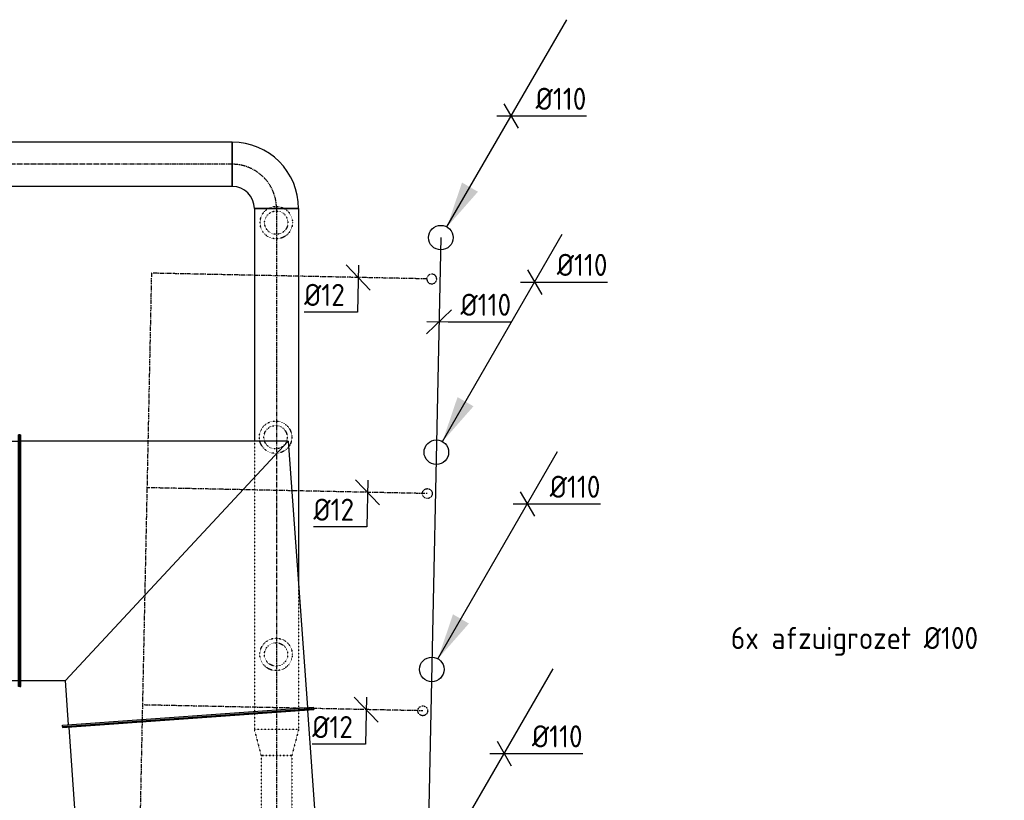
# Model space of a CAD drawing. Header units: millimetres. Extents: x -17664 to 48661, y -98 to 70975.
# Tile 37 of 62: x 28073 to 32083, y 23237 to 26416. Entities that reach past the tile are written whole.
import ezdxf

# ---------------------------------------------------------------- set-up
doc = ezdxf.new("R2010")
doc.units = ezdxf.units.MM
for name, pattern in [('2322109', [10, 5, -2, 1, -2]), ('2322121', [2000, 1000, 1000]), ('2322121_a', [2000, 1000, 1000]), ('2322122', [47, 40, -7]), ('CENTER2', [28.575, 19.05, -3.175, 3.175, -3.175]), ('SMALL_DASH', [1.5, 0.5, -1])]:
    doc.linetypes.add(name, pattern=pattern)
for name, color, linetype in [('WL521---', 4, '2322122'), ('WL524---', 4, '2322121'), ('WL524---_D', 4, 'Continuous'), ('WL531---', 5, '2322109'), ('WL570---_RETOUR_D', 4, 'Continuous'), ('WL570---_RETOUR_HL', 1, 'CENTER2'), ('WL570---_RETOUR_RST', 4, 'Continuous'), ('WL570---_TOEVOER_D', 3, 'Continuous'), ('WM524---', 1, 'Continuous'), ('WM531---', 1, 'Continuous'), ('WM570---', 1, 'Continuous')]:
    doc.layers.add(name, color=color, linetype=linetype)
doc.styles.add('STABICAD-018', font='ISOCP.SHX', dxfattribs={"height": 90})

# ---------------------------------------------------------------- blocks, each defined once
blk = doc.blocks.new('*U354')
at = {"color": 0, "linetype": 'Continuous'}
for p, q in [((0, 512.5, -2725), (5, 512.5, -2725)), ((0, -512.5, -2725), (0, 512.5, -2725)), ((5, -512.5, -2725), (5, 512.5, -2725)), ((5, 487.5, -2725), (1261.9, 487.5, -2725)), ((2316.9, 487.5, -2725), (4341.3, 487.5, -2725)), ((4346.3, 512.5, -2725), (4341.3, 512.5, -2725)), ((4341.3, -512.5, -2725), (4341.3, 512.5, -2725)), ((4346.3, -512.5, -2725), (4346.3, 512.5, -2725)), ((0, -512.5, -2725), (5, -512.5, -2725)), ((5, -487.5, -2725), (1261.9, -487.5, -2725)), ((2316.9, -487.5, -2725), (4341.3, -487.5, -2725)), ((4346.3, -512.5, -2725), (4341.3, -512.5, -2725))]:
    blk.add_line(p, q, dxfattribs=at)
at = {"color": 2, "linetype": 'SMALL_DASH'}
for p, q in [((1261.9, 487.5, -2725), (2316.9, 487.5, -2725)), ((1261.9, -487.5, -2725), (2316.9, -487.5, -2725))]:
    blk.add_line(p, q, dxfattribs=at)
at = {"color": 0, "linetype": 'SMALL_DASH'}
for p, q in [((1261.9, 487.5, -2725), (1262.9, 487.5, -2725)), ((2316.9, 487.5, -2725), (2315.9, 487.5, -2725)), ((1261.9, -487.5, -2725), (1262.9, -487.5, -2725)), ((2316.9, -487.5, -2725), (2315.9, -487.5, -2725))]:
    blk.add_line(p, q, dxfattribs=at)
at = {"layer": 'WM570---', "color": 2, "style": 'STABICAD-018'}
for tag, p in [('SECTIONCODE', (25108.4, 24362.5, 2725)), ('POSITIONCODE', (25108.4, 24362.5, 2725)), ('CODE', (23727.1, 24212.5, 2725))]:
    blk.add_attdef(tag, p, '', height=1.8, dxfattribs=at)
blk = doc.blocks.new('*U351')
at = {"color": 0, "linetype": 'Continuous'}
for p, q in [((0, 512.5, -2725), (5, 512.5, -2725)), ((0, -512.5, -2725), (0, 512.5, -2725)), ((5, -512.5, -2725), (5, 512.5, -2725)), ((5, 487.5, -2725), (1003.8, 487.5, -2725)), ((1008.8, 512.5, -2725), (1003.8, 512.5, -2725)), ((1003.8, -512.5, -2725), (1003.8, 512.5, -2725)), ((1008.8, -512.5, -2725), (1008.8, 512.5, -2725)), ((0, -512.5, -2725), (5, -512.5, -2725)), ((5, -487.5, -2725), (1003.8, -487.5, -2725)), ((1008.8, -512.5, -2725), (1003.8, -512.5, -2725))]:
    blk.add_line(p, q, dxfattribs=at)
at = {"layer": 'WM570---', "color": 2, "style": 'STABICAD-018'}
for tag, p in [('CODE', (28759.2, 23574.2, 2725)), ('POSITIONCODE', (28936.6, 23197.2, 2725)), ('SECTIONCODE', (29007.7, 22207.2, 2725))]:
    blk.add_attdef(tag, p, '', height=1.8, rotation=274, dxfattribs=at)
blk = doc.blocks.new('*U332')
at = {"color": 0, "linetype": 'Continuous'}
for p, q in [((-639.9, 512.5, -2725), (-634.9, 512.5, -2725)), ((-639.9, -512.5, -2725), (-639.9, 512.5, -2725)), ((-634.9, -512.5, -2725), (-634.9, 512.5, -2725)), ((453.8, 487.5, -2725), (-634.9, 487.5, -2725)), ((-453.8, -487.5, -2725), (453.8, 487.5, -2725)), ((453.8, 487.5, -2725), (531.7, -598.4, -2725)), ((-639.9, -512.5, -2725), (-634.9, -512.5, -2725)), ((-634.9, -487.5, -2725), (-453.8, -487.5, -2725)), ((-440.8, -668.2, -2725), (-453.8, -487.5, -2725)), ((-465.7, -670, -2725), (556.6, -596.6, -2725)), ((557, -601.6, -2725), (556.6, -596.6, -2725)), ((-465.4, -675, -2725), (557, -601.6, -2725)), ((-465.4, -675, -2725), (-465.7, -670, -2725))]:
    blk.add_line(p, q, dxfattribs=at)
at = {"layer": 'WM570---', "color": 2, "style": 'STABICAD-018'}
for tag in ['CODE', 'SECTIONCODE', 'POSITIONCODE']:
    blk.add_attdef(tag, (28713.4, 24212.5, 2725), '', height=1.8, dxfattribs=at)
blk = doc.blocks.new('*U298')
at = {"color": 0, "linetype": 'Continuous'}
for p, q in [((0, 90, -2750), (1786.5, 90, -2750)), ((0, -90, -2750), (0, 90, -2750)), ((1786.5, 90, -2750), (1786.5, -90, -2750)), ((0, -90, -2750), (1786.5, -90, -2750))]:
    blk.add_line(p, q, dxfattribs=at)
at = {"layer": 'WL570---_RETOUR_HL', "linetype": 'CENTER2'}
blk.add_line((0, 0, -2750), (1786.5, 0, -2750), dxfattribs=at)
at = {"layer": 'WM570---', "color": 2, "style": 'STABICAD-018'}
for tag, p in [('SECTIONCODE', (27956.4, 25977.1, 2750)), ('POSITIONCODE', (27956.4, 25977.1, 2750)), ('CODE', (28939.1, 25827.1, 2750))]:
    blk.add_attdef(tag, p, '', height=1.8, dxfattribs=at)
blk = doc.blocks.new('*U294')
at = {"color": 2, "linetype": 'SMALL_DASH'}
for radius in [66, 47.5]:
    blk.add_circle((0, 0, -2400), radius, dxfattribs=at)
at = {"layer": 'WM570---', "color": 2, "style": 'STABICAD-018'}
for tag, p in [('CODE', (29118.3, 25689.3, 2400)), ('SECTIONCODE', (29118.3, 25589.3, 2400)), ('MATERIALCODE', (29118.3, 25589.3, 2400)), ('POSITIONCODE', (29118.3, 25589.3, 2400)), ('FLOWPREFIX', (29340.8, 25549.3, 2400)), ('FLOW', (29363.3, 25549.3, 2400)), ('FLOWSUFFIX', (29385.8, 25549.3, 2400))]:
    blk.add_attdef(tag, p, '', height=1.8, dxfattribs=at)
at = {"layer": 'WM570---', "color": 1, "style": 'STABICAD-018'}
blk.add_attdef('PRODUCTCODE', (28918.3, 25629.3, 2400), '', height=1.8, dxfattribs=at)
blk = doc.blocks.new('*U293')
at = {"color": 2, "linetype": 'SMALL_DASH'}
for radius in [66, 47.5]:
    blk.add_circle((0, 0, -2400), radius, dxfattribs=at)
at = {"layer": 'WM570---', "color": 2, "style": 'STABICAD-018'}
for tag, p in [('CODE', (29115.4, 24815.4, 2400)), ('SECTIONCODE', (29115.4, 24715.4, 2400)), ('MATERIALCODE', (29115.4, 24715.4, 2400)), ('POSITIONCODE', (29115.4, 24715.4, 2400)), ('FLOWPREFIX', (29337.9, 24675.4, 2400)), ('FLOW', (29360.4, 24675.4, 2400)), ('FLOWSUFFIX', (29382.9, 24675.4, 2400))]:
    blk.add_attdef(tag, p, '', height=1.8, dxfattribs=at)
at = {"layer": 'WM570---', "color": 1, "style": 'STABICAD-018'}
blk.add_attdef('PRODUCTCODE', (28915.4, 24755.4, 2400), '', height=1.8, dxfattribs=at)
blk = doc.blocks.new('*U292')
at = {"color": 2, "linetype": 'SMALL_DASH'}
for radius in [66, 47.5]:
    blk.add_circle((0, 0, -2400), radius, dxfattribs=at)
at = {"layer": 'WM570---', "color": 2, "style": 'STABICAD-018'}
for tag, p in [('CODE', (29117.5, 23930.7, 2400)), ('SECTIONCODE', (29117.5, 23830.7, 2400)), ('MATERIALCODE', (29117.5, 23830.7, 2400)), ('POSITIONCODE', (29117.5, 23830.7, 2400)), ('FLOWPREFIX', (29340, 23790.7, 2400)), ('FLOW', (29362.5, 23790.7, 2400)), ('FLOWSUFFIX', (29385, 23790.7, 2400))]:
    blk.add_attdef(tag, p, '', height=1.8, dxfattribs=at)
at = {"layer": 'WM570---', "color": 1, "style": 'STABICAD-018'}
blk.add_attdef('PRODUCTCODE', (28917.5, 23870.7, 2400), '', height=1.8, dxfattribs=at)
blk = doc.blocks.new('*U288')
at = {"color": 0, "linetype": 'Continuous'}
for p, q in [((-180, -90, -2750), (-180, 90, -2750)), ((90, -180, -2750), (-90, -180, -2750))]:
    blk.add_line(p, q, dxfattribs=at)
for radius in [270, 90]:
    blk.add_arc((-180, -180, -2750), radius, 0, 90, dxfattribs=at)
at = {"layer": 'WL570---_RETOUR_HL', "linetype": 'CENTER2'}
blk.add_arc((-180, -180, -2750), 180, 0, 90, dxfattribs=at)
at = {"layer": 'WM570---', "color": 2, "style": 'STABICAD-018'}
for tag in ['CODE', 'SECTIONCODE', 'POSITIONCODE']:
    blk.add_attdef(tag, (29119.1, 25827.1, 2750), '', height=1.8, dxfattribs=at)
blk = doc.blocks.new('*U287')
at = {"color": 0, "linetype": 'Continuous'}
for p, q in [((0, 90, -2750), (1532.5, 90, -2750)), ((0, -90, -2750), (0, 90, -2750)), ((0, -90, -2750), (947.1, -90, -2750))]:
    blk.add_line(p, q, dxfattribs=at)
at = {"color": 2, "linetype": 'SMALL_DASH'}
for p, q in [((1532.5, 90, -2750), (2122.6, 90, -2750)), ((2122.6, 90, -2750), (2122.6, -90, -2750)), ((947.1, -90, -2750), (2122.6, -90, -2750))]:
    blk.add_line(p, q, dxfattribs=at)
at = {"layer": 'WL570---_RETOUR_HL', "linetype": 'CENTER2'}
blk.add_line((0, 0, -2750), (2122.6, 0, -2750), dxfattribs=at)
at = {"layer": 'WM570---', "color": 2, "style": 'STABICAD-018'}
for tag in ['CODE', 'SECTIONCODE', 'POSITIONCODE']:
    blk.add_attdef(tag, (29119.1, 25647.1, 2750), '', height=1.8, dxfattribs=at)
blk = doc.blocks.new('*U286')
at = {"color": 2, "linetype": 'SMALL_DASH'}
for p, q in [((0, 90, -2750), (106.1, 62.5, -2750)), ((0, 90, -2750), (0, -90, -2750)), ((106.1, 62.5, -2750), (106.1, -62.5, -2750)), ((0, -90, -2750), (106.1, -62.5, -2750))]:
    blk.add_line(p, q, dxfattribs=at)
at = {"layer": 'WL570---_RETOUR_HL', "linetype": 'CENTER2'}
blk.add_line((0, 0, -2750), (106.1, 0, -2750), dxfattribs=at)
for centre in [(0, 0, -2750), (106.1, 0, -2750)]:
    blk.add_circle(centre, 0.0125, dxfattribs=at)
at = {"layer": 'WM570---', "color": 2, "style": 'STABICAD-018'}
for tag, p in [('CODE', (29119.1, 23624.6, 2750)), ('SECTIONCODE', (29119.1, 23524.6, 2750)), ('POSITIONCODE', (29119.1, 23524.6, 2750))]:
    blk.add_attdef(tag, p, '', height=1.8, dxfattribs=at)
blk = doc.blocks.new('*U285')
at = {"color": 2, "linetype": 'SMALL_DASH'}
for p, q in [((0, 62.5, -2750), (614.2, 62.5, -2750)), ((0, -62.5, -2750), (0, 62.5, -2750)), ((614.2, 62.5, -2750), (614.2, -62.5, -2750)), ((0, -62.5, -2750), (614.2, -62.5, -2750))]:
    blk.add_line(p, q, dxfattribs=at)
at = {"layer": 'WL570---_RETOUR_HL', "linetype": 'CENTER2'}
blk.add_line((0, 0, -2750), (614.2, 0, -2750), dxfattribs=at)
at = {"layer": 'WM570---', "color": 2, "style": 'STABICAD-018'}
for tag in ['CODE', 'SECTIONCODE', 'POSITIONCODE']:
    blk.add_attdef(tag, (29119.1, 23418.5, 2750), '', height=1.8, dxfattribs=at)
blk = doc.blocks.new('*U701')
at = {"linetype": '2322121'}
blk.add_hatch(color=2, dxfattribs=at).paths.add_polyline_path([(25, 43.3), (86.3, 224.4), (151.2, 186.9)], flags=0)
at = {"color": 2, "linetype": '2322121_a'}
blk.add_line((25, 43.3, 3000), (512.5, 887.7, 3000), dxfattribs=at)
at = {"color": 0, "linetype": '2322121'}
blk.add_line((0, 0), (0, 0, 3000), dxfattribs=at)
blk.add_circle((0, 0, 3000), 50, dxfattribs=at)
at = {"color": 2, "linetype": '2322121'}
blk.add_circle((0, 0, 3000), 50, dxfattribs=at)
at = {"layer": 'WL521---', "color": 2, "style": 'STABICAD-018'}
for tag, p in [('SECTIONCODE', (29788.4, 25678.3, -1500.5)), ('POSITIONCODE', (29788.4, 25678.3, -1500.5)), ('CODE', (29788.4, 25628.3, -3000)), ('FLOORCODE', (29838.4, 25528.3, -3000))]:
    blk.add_attdef(tag, p, '', height=1.8, dxfattribs=at)
blk = doc.blocks.new('*U703')
at = {"linetype": '2322121'}
blk.add_hatch(color=2, dxfattribs=at).paths.add_polyline_path([(25, 43.3), (86.3, 224.4), (151.2, 186.9)], flags=0)
at = {"color": 2, "linetype": '2322121_a'}
blk.add_line((25, 43.3, 3000), (512.5, 887.7, 3000), dxfattribs=at)
at = {"color": 0, "linetype": '2322121'}
blk.add_line((0, 0), (0, 0, 3000), dxfattribs=at)
blk.add_circle((0, 0, 3000), 50, dxfattribs=at)
at = {"color": 2, "linetype": '2322121'}
blk.add_circle((0, 0, 3000), 50, dxfattribs=at)
at = {"layer": 'WL521---', "color": 2, "style": 'STABICAD-018'}
for tag, p in [('SECTIONCODE', (29770.2, 24804.4, 1499.5)), ('POSITIONCODE', (29770.2, 24804.4, 1499.5)), ('CODE', (29770.2, 24754.4)), ('FLOORCODE', (29820.2, 24654.4))]:
    blk.add_attdef(tag, p, '', height=1.8, dxfattribs=at)
blk = doc.blocks.new('*U706')
at = {"linetype": '2322121'}
blk.add_hatch(color=2, dxfattribs=at).paths.add_polyline_path([(25, 43.3), (86.3, 224.4), (151.2, 186.9)], flags=0)
at = {"color": 2, "linetype": '2322121_a'}
blk.add_line((25, 43.3, 3000), (512.5, 887.7, 3000), dxfattribs=at)
at = {"color": 0, "linetype": '2322121'}
blk.add_line((0, 0), (0, 0, 3000), dxfattribs=at)
blk.add_circle((0, 0, 3000), 50, dxfattribs=at)
at = {"color": 2, "linetype": '2322121'}
blk.add_circle((0, 0, 3000), 50, dxfattribs=at)
at = {"layer": 'WL521---', "color": 2, "style": 'STABICAD-018'}
for tag, p in [('SECTIONCODE', (29751.7, 23919.7, 1499.5)), ('POSITIONCODE', (29751.7, 23919.7, 1499.5)), ('CODE', (29751.7, 23869.7)), ('FLOORCODE', (29801.7, 23769.7))]:
    blk.add_attdef(tag, p, '', height=1.8, dxfattribs=at)
blk = doc.blocks.new('*U704')
at = {"linetype": '2322121'}
blk.add_hatch(color=2, dxfattribs=at).paths.add_polyline_path([(25, 43.3), (86.3, 224.4), (151.2, 186.9)], flags=0)
at = {"color": 2, "linetype": '2322121_a'}
blk.add_line((25, 43.3, 3000), (512.5, 887.7, 3000), dxfattribs=at)
at = {"color": 0, "linetype": '2322121'}
blk.add_line((0, 0), (0, 0, 3000), dxfattribs=at)
blk.add_circle((0, 0, 3000), 50, dxfattribs=at)
at = {"color": 2, "linetype": '2322121'}
blk.add_circle((0, 0, 3000), 50, dxfattribs=at)
at = {"layer": 'WL521---', "color": 2, "style": 'STABICAD-018'}
for tag, p in [('SECTIONCODE', (29733.3, 23035, 1499.5)), ('POSITIONCODE', (29733.3, 23035, 1499.5)), ('CODE', (29733.3, 22985)), ('FLOORCODE', (29783.3, 22885))]:
    blk.add_attdef(tag, p, '', height=1.8, dxfattribs=at)
blk = doc.blocks.new('*U662')
at = {"color": 0, "linetype": '2322121'}
blk.add_line((0, 0), (2793.8, 0), dxfattribs=at)
at = {"layer": 'WL521---', "color": 2, "style": 'STABICAD-018'}
for tag in ['CODE', 'SECTIONCODE', 'POSITIONCODE']:
    blk.add_attdef(tag, (29788.4, 25528.3, 3400), '', height=1.8, dxfattribs=at)
blk = doc.blocks.new('*U673')
at = {"color": 0, "linetype": 'Continuous'}
for p, q in [((-51, -48.9), (51, 48.9)), ((-50, 1), (37.3, -0.8)), ((37.3, -0.8), (294.3, -0.8))]:
    blk.add_line(p, q, dxfattribs=at)
at = {"color": 0, "linetype": 'Continuous', "style": 'STABICAD-018'}
blk.add_text('%%c110', height=90, dxfattribs=at).set_placement((87.3, 24.2))
at = {"layer": 'WL521---', "color": 2, "style": 'STABICAD-018'}
blk.add_attdef('CODE', (29781.2, 25185.6, 3400), '', height=1.8, dxfattribs=at)
blk = doc.blocks.new('*U690')
at = {"color": 0, "linetype": '2322109'}
blk.add_arc((0, 0), 20, 181.6724, 175.9404, dxfattribs=at)
at = {"layer": 'WL521---', "color": 2, "style": 'STABICAD-018'}
for tag in ['CODE', 'CODE2', 'SECTIONCODE', 'INDICATIONTEXT', 'LABEL', 'POSITIONCODE']:
    blk.add_attdef(tag, (29751.6, 25359.8), '', height=1.2, dxfattribs=at)
at = {"layer": 'WL521---', "color": 1, "style": 'STABICAD-018'}
blk.add_attdef('PRODUCTCODE', (29751.6, 25359.8), '', height=1.8, dxfattribs=at)
blk = doc.blocks.new('*U689')
at = {"color": 0, "linetype": '2322109'}
blk.add_circle((0, 0), 20, dxfattribs=at)
at = {"layer": 'WL521---', "color": 2, "style": 'STABICAD-018'}
for tag in ['CODE', 'CODE2', 'SECTIONCODE', 'INDICATIONTEXT', 'LABEL', 'POSITIONCODE']:
    blk.add_attdef(tag, (29751.6, 25359.8), '', height=1.2, dxfattribs=at)
at = {"layer": 'WL521---', "color": 1, "style": 'STABICAD-018'}
blk.add_attdef('PRODUCTCODE', (29751.6, 25359.8), '', height=1.8, dxfattribs=at)
blk = doc.blocks.new('*U692')
at = {"color": 0, "linetype": 'Continuous'}
for p, q in [((48.9, -51), (-48.9, 51)), ((1, 50), (-2.9, -141)), ((-2.9, -141), (-220.3, -141))]:
    blk.add_line(p, q, dxfattribs=at)
at = {"color": 0, "linetype": 'Continuous', "style": 'STABICAD-018'}
blk.add_text('%%c12', height=90, dxfattribs=at).set_placement((-220.3, -116))
at = {"layer": 'WL521---', "color": 2, "style": 'STABICAD-018'}
blk.add_attdef('CODE', (29172, 25371.8), '', height=1.2, dxfattribs=at)
blk = doc.blocks.new('*U693')
at = {"color": 0, "linetype": 'Continuous'}
for p, q in [((48.9, -51), (-48.9, 51)), ((1, 50), (-2.9, -140.7)), ((-2.9, -140.7), (-220.3, -140.7))]:
    blk.add_line(p, q, dxfattribs=at)
at = {"color": 0, "linetype": 'Continuous', "style": 'STABICAD-018'}
blk.add_text('%%c12', height=90, dxfattribs=at).set_placement((-220.3, -115.7))
at = {"layer": 'WL521---', "color": 2, "style": 'STABICAD-018'}
blk.add_attdef('CODE', (29114.9, 24498.8), '', height=1.2, dxfattribs=at)
blk = doc.blocks.new('*U694')
at = {"color": 0, "linetype": 'Continuous'}
for p, q in [((48.9, -51), (-48.9, 51)), ((1, 50), (-2.9, -141.1)), ((-2.9, -141.1), (-220.3, -141.1))]:
    blk.add_line(p, q, dxfattribs=at)
at = {"color": 0, "linetype": 'Continuous', "style": 'STABICAD-018'}
blk.add_text('%%c12', height=90, dxfattribs=at).set_placement((-220.3, -116.1))
at = {"layer": 'WL521---', "color": 2, "style": 'STABICAD-018'}
blk.add_attdef('CODE', (29042, 23615.2), '', height=1.2, dxfattribs=at)
blk = doc.blocks.new('*U714')
at = {"color": 0, "linetype": 'Continuous'}
for p, q in [((-28.9, 50), (28.9, -50)), ((-57.7, 0), (50.2, 0)), ((50.2, 0), (307.2, 0))]:
    blk.add_line(p, q, dxfattribs=at)
at = {"color": 0, "linetype": 'Continuous', "style": 'STABICAD-018'}
blk.add_text('%%c110', height=90, dxfattribs=at).set_placement((100.2, 25))
at = {"layer": 'WL521---', "color": 2, "style": 'STABICAD-018'}
blk.add_attdef('CODE', (30074.4, 26023.7, -3000), '', height=1.8, dxfattribs=at)
blk = doc.blocks.new('*U715')
at = {"color": 0, "linetype": 'Continuous'}
for p, q in [((-28.9, 50), (28.9, -50)), ((-57.7, 0), (40.5, 0)), ((40.5, 0), (297.6, 0))]:
    blk.add_line(p, q, dxfattribs=at)
at = {"color": 0, "linetype": 'Continuous', "style": 'STABICAD-018'}
blk.add_text('%%c110', height=90, dxfattribs=at).set_placement((90.5, 25))
at = {"layer": 'WL521---', "color": 2, "style": 'STABICAD-018'}
blk.add_attdef('CODE', (30170.2, 25347.3), '', height=1.8, dxfattribs=at)
blk = doc.blocks.new('*U716')
at = {"color": 0, "linetype": 'Continuous'}
for p, q in [((-28.9, 50), (28.9, -50)), ((-57.7, 0), (41.2, 0)), ((41.2, 0), (298.3, 0))]:
    blk.add_line(p, q, dxfattribs=at)
at = {"color": 0, "linetype": 'Continuous', "style": 'STABICAD-018'}
blk.add_text('%%c110', height=90, dxfattribs=at).set_placement((91.2, 25))
at = {"layer": 'WL521---', "color": 2, "style": 'STABICAD-018'}
blk.add_attdef('CODE', (30140.8, 24443.6), '', height=1.8, dxfattribs=at)
blk = doc.blocks.new('*U717')
at = {"color": 0, "linetype": 'Continuous'}
for p, q in [((-28.9, 50), (28.9, -50)), ((-57.7, 0), (63.1, 0)), ((63.1, 0), (320.1, 0))]:
    blk.add_line(p, q, dxfattribs=at)
at = {"color": 0, "linetype": 'Continuous', "style": 'STABICAD-018'}
blk.add_text('%%c110', height=90, dxfattribs=at).set_placement((113.1, 25))
at = {"layer": 'WL521---', "color": 2, "style": 'STABICAD-018'}
blk.add_attdef('CODE', (30046.3, 23427.1), '', height=1.8, dxfattribs=at)

msp = doc.modelspace()

# ---------------------------------------------------------------- linework, layer by layer
at = {"layer": 'WL531---', "linetype": '2322109'}
for p, q in [((28609.9, 25383.5), (28548.9, 22454.5)), ((29731.6, 25360.2), (28609.9, 25383.5)), ((29733.4, 24485.9), (28591.7, 24509.7)), ((29714.9, 23601.2), (28573.3, 23625))]:
    msp.add_line(p, q, dxfattribs=at)

# ---------------------------------------------------------------- block references
at = {"layer": 'WL524---', "linetype": '2322121'}
for name, p in [('*U701', (29788.4, 25528.3, -3000)), ('*U703', (29770.2, 24654.4)), ('*U706', (29751.7, 23769.7)), ('*U704', (29733.3, 22885))]:
    msp.add_blockref(name, p, dxfattribs=at)
at = {"layer": 'WL524---_D', "linetype": '2322121', "rotation": 268.8064789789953}
msp.add_blockref('*U662', (29788.4, 25528.3, 3400), dxfattribs=at)
at = {"layer": 'WL531---', "linetype": '2322109'}
for name, p in [('*U690', (29751.6, 25359.8)), ('*U689', (29733.4, 24485.9)), ('*U689', (29714.9, 23601.2))]:
    msp.add_blockref(name, p, dxfattribs=at)
at = {"layer": 'WL570---_RETOUR_D', "linetype": 'Continuous'}
for name, p, rotation in [('*U298', (28939.1, 25827.1, 2750), 180), ('*U287', (29119.1, 25647.1, 2750), 270), ('*U286', (29119.1, 23524.6, 2750), 270), ('*U285', (29119.1, 23418.5, 2750), 269.9999999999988)]:
    msp.add_blockref(name, p, dxfattribs=dict(at, rotation=rotation))
msp.add_blockref('*U288', (29119.1, 25827.1, 2750), dxfattribs=at)
at = {"layer": 'WL570---_RETOUR_RST', "linetype": 'Continuous'}
for name, p in [('*U294', (29118.3, 25589.3, 2400)), ('*U293', (29115.4, 24715.4, 2400)), ('*U292', (29117.5, 23830.7, 2400))]:
    msp.add_blockref(name, p, dxfattribs=at)
at = {"layer": 'WL570---_TOEVOER_D', "linetype": 'Continuous'}
for name, p in [('*U354', (23727.1, 24212.5, 2725)), ('*U332', (28713.4, 24212.5, 2725))]:
    msp.add_blockref(name, p, dxfattribs=at)
at = {"layer": 'WL570---_TOEVOER_D', "linetype": 'Continuous', "rotation": 274.1044684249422}
msp.add_blockref('*U351', (28759.2, 23574.2, 2725), dxfattribs=at)
at = {"layer": 'WM524---', "linetype": 'Continuous'}
for name, p in [('*U714', (30074.4, 26023.7, -3000)), ('*U715', (30170.2, 25347.3)), ('*U673', (29781.2, 25185.6, 3400)), ('*U716', (30140.8, 24443.6)), ('*U717', (30046.3, 23427.1))]:
    msp.add_blockref(name, p, dxfattribs=at)
at = {"layer": 'WM531---', "linetype": 'Continuous'}
for name, p in [('*U692', (29452, 25366)), ('*U693', (29489.9, 24491)), ('*U694', (29484.9, 23606))]:
    msp.add_blockref(name, p, dxfattribs=at)

# ---------------------------------------------------------------- texts
at = {"layer": 'WM570---', "color": 1, "style": 'STABICAD-018'}
msp.add_text('6x afzuigrozet %%C100', height=90, dxfattribs=at).set_placement((30969.7, 23852.6))

doc.saveas('drawing.dxf')
